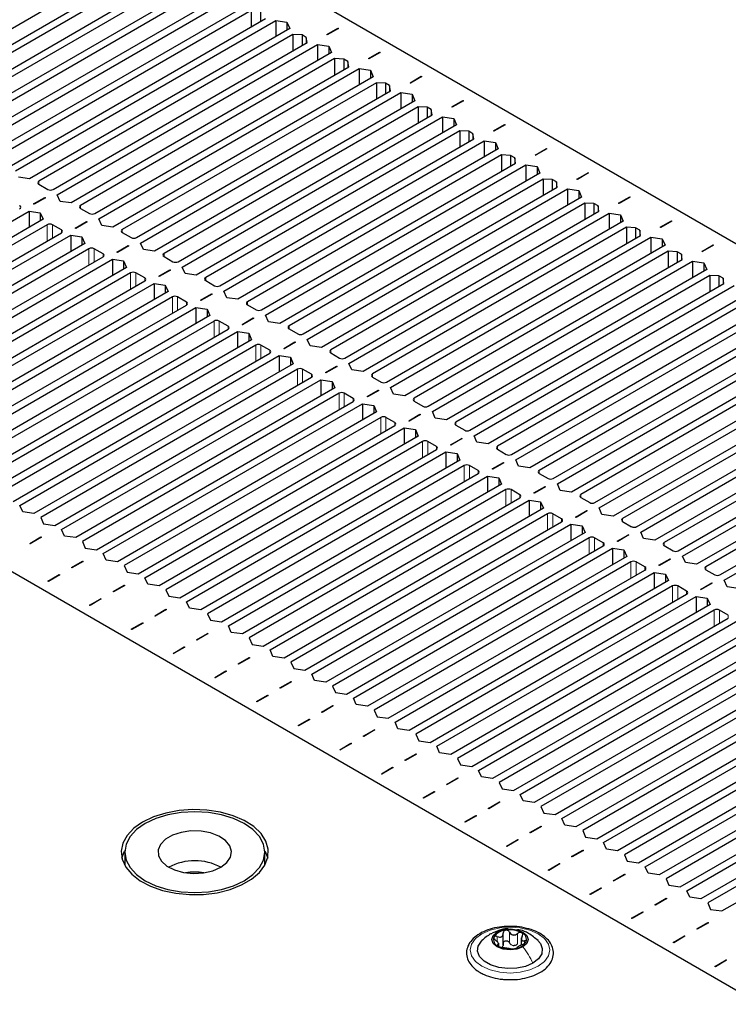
# Paper-space layout 'Blatt2' of a CAD drawing. Header units: millimetres. Extents: x 5 to 418, y 2 to 292.
# Tile 90 of 124: x 146 to 162, y 222 to 244. Entities that reach past the tile are written whole.
import ezdxf

# ---------------------------------------------------------------- set-up
doc = ezdxf.new("R2010")
doc.units = ezdxf.units.MM

psp = doc.layouts.new('Blatt2')

# ---------------------------------------------------------------- linework, layer by layer
at = {"color": 7, "linetype": 'Continuous', "lineweight": 25}
for p, q in [((122.128, 261.628), (171.625, 233.054)), ((163.729, 220.74), (105.746, 254.213)), ((142.704, 241.987), (148.591, 245.385)), ((148.909, 245.201), (143.023, 241.803)), ((148.98, 245.065), (143.235, 241.749)), ((143.553, 241.565), (149.298, 244.882)), ((143.647, 241.443), (149.534, 244.841)), ((149.852, 244.657), (143.965, 241.259)), ((149.923, 244.521), (144.178, 241.204)), ((144.496, 241.021), (150.241, 244.337)), ((144.59, 240.898), (150.477, 244.297)), ((150.795, 244.113), (144.908, 240.715)), ((150.866, 243.977), (145.12, 240.66)), ((150.866, 243.977), (150.866, 243.609)), ((151.072, 243.967), (151.072, 243.728)), ((145.439, 240.476), (151.184, 243.793)), ((145.533, 240.354), (151.42, 243.752)), ((151.42, 243.752), (151.673, 243.715)), ((151.42, 243.752), (151.42, 243.385)), ((151.673, 243.715), (151.738, 243.569)), ((151.673, 243.715), (151.673, 243.531)), ((151.738, 243.569), (145.851, 240.17)), ((151.808, 243.433), (146.063, 240.116)), ((152.015, 243.422), (151.808, 243.433)), ((151.808, 243.433), (151.808, 243.065)), ((152.109, 243.368), (152.015, 243.422)), ((152.015, 243.422), (152.015, 243.184)), ((152.572, 243.431), (152.825, 243.577)), ((152.583, 243.424), (152.572, 243.431)), ((152.837, 243.57), (152.583, 243.424)), ((152.825, 243.577), (152.837, 243.57)), ((152.825, 243.577), (152.825, 243.563)), ((146.381, 239.932), (152.127, 243.249)), ((146.476, 239.81), (152.362, 243.208)), ((152.127, 243.249), (152.109, 243.368)), ((152.109, 243.368), (152.109, 243.239)), ((152.362, 243.208), (152.616, 243.171)), ((152.362, 243.208), (152.362, 242.841)), ((152.616, 243.171), (152.681, 243.024)), ((152.616, 243.171), (152.616, 242.987)), ((152.681, 243.024), (146.794, 239.626)), ((153.514, 242.887), (153.768, 243.033)), ((153.78, 243.026), (153.526, 242.88)), ((153.768, 243.033), (153.78, 243.026)), ((153.768, 243.033), (153.768, 243.019)), ((152.751, 242.888), (147.006, 239.572)), ((152.958, 242.878), (152.751, 242.888)), ((152.751, 242.888), (152.751, 242.521)), ((153.052, 242.824), (152.958, 242.878)), ((152.958, 242.878), (152.958, 242.64)), ((153.069, 242.705), (153.052, 242.824)), ((153.052, 242.824), (153.052, 242.694)), ((153.526, 242.88), (153.514, 242.887)), ((147.324, 239.388), (153.069, 242.705)), ((147.419, 239.265), (153.305, 242.664)), ((153.305, 242.664), (153.559, 242.626)), ((153.305, 242.664), (153.305, 242.296)), ((153.559, 242.626), (153.623, 242.48)), ((153.559, 242.626), (153.559, 242.443)), ((153.623, 242.48), (147.737, 239.082)), ((153.694, 242.344), (147.949, 239.027)), ((153.9, 242.334), (153.694, 242.344)), ((153.694, 242.344), (153.694, 241.977)), ((153.995, 242.279), (153.9, 242.334)), ((153.9, 242.334), (153.9, 242.096)), ((154.457, 242.342), (154.711, 242.489)), ((154.469, 242.335), (154.457, 242.342)), ((154.722, 242.482), (154.469, 242.335)), ((154.711, 242.489), (154.722, 242.482)), ((154.711, 242.489), (154.711, 242.475)), ((148.267, 238.844), (154.012, 242.16)), ((148.361, 238.721), (154.248, 242.119)), ((154.012, 242.16), (153.995, 242.279)), ((153.995, 242.279), (153.995, 242.15)), ((154.248, 242.119), (154.501, 242.082)), ((154.248, 242.119), (154.248, 241.752)), ((154.501, 242.082), (154.566, 241.936)), ((154.501, 242.082), (154.501, 241.898)), ((154.566, 241.936), (148.68, 238.537)), ((155.4, 241.798), (155.653, 241.944)), ((155.665, 241.937), (155.412, 241.791)), ((155.653, 241.944), (155.665, 241.937)), ((155.653, 241.944), (155.653, 241.931)), ((154.637, 241.8), (148.892, 238.483)), ((149.21, 238.299), (154.955, 241.616)), ((154.843, 241.789), (154.637, 241.8)), ((154.637, 241.8), (154.637, 241.432)), ((154.937, 241.735), (154.843, 241.789)), ((154.843, 241.789), (154.843, 241.551)), ((154.955, 241.616), (154.937, 241.735)), ((154.937, 241.735), (154.937, 241.606)), ((155.412, 241.791), (155.4, 241.798)), ((149.304, 238.177), (155.191, 241.575)), ((155.509, 241.392), (149.622, 237.993)), ((155.191, 241.575), (155.444, 241.538)), ((155.191, 241.575), (155.191, 241.208)), ((155.444, 241.538), (155.509, 241.392)), ((155.444, 241.538), (155.444, 241.354)), ((156.343, 241.254), (156.596, 241.4)), ((156.608, 241.393), (156.355, 241.247)), ((156.596, 241.4), (156.608, 241.393)), ((156.596, 241.4), (156.596, 241.386)), ((155.58, 241.255), (149.834, 237.939)), ((155.786, 241.245), (155.58, 241.255)), ((155.58, 241.255), (155.58, 240.888)), ((155.88, 241.191), (155.786, 241.245)), ((155.786, 241.245), (155.786, 241.007)), ((155.898, 241.072), (155.88, 241.191)), ((155.88, 241.191), (155.88, 241.062)), ((156.355, 241.247), (156.343, 241.254)), ((150.153, 237.755), (155.898, 241.072)), ((150.247, 237.633), (156.134, 241.031)), ((156.134, 241.031), (156.387, 240.994)), ((156.134, 241.031), (156.134, 240.664)), ((156.387, 240.994), (156.452, 240.847)), ((156.387, 240.994), (156.387, 240.81)), ((156.452, 240.847), (150.565, 237.449)), ((157.286, 240.709), (157.539, 240.856)), ((157.551, 240.849), (157.297, 240.703)), ((157.539, 240.856), (157.551, 240.849)), ((157.539, 240.856), (157.539, 240.842)), ((156.523, 240.711), (150.777, 237.395)), ((151.095, 237.211), (156.841, 240.527)), ((156.729, 240.701), (156.523, 240.711)), ((156.523, 240.711), (156.523, 240.344)), ((156.823, 240.647), (156.729, 240.701)), ((156.729, 240.701), (156.729, 240.463)), ((156.841, 240.527), (156.823, 240.647)), ((156.823, 240.647), (156.823, 240.517)), ((157.297, 240.703), (157.286, 240.709)), ((151.19, 237.088), (157.076, 240.487)), ((157.395, 240.303), (151.508, 236.905)), ((157.076, 240.487), (157.33, 240.449)), ((157.076, 240.487), (157.076, 240.119)), ((157.33, 240.449), (157.395, 240.303)), ((157.33, 240.449), (157.33, 240.266)), ((158.228, 240.165), (158.482, 240.311)), ((158.494, 240.305), (158.24, 240.158)), ((158.482, 240.311), (158.494, 240.305)), ((158.482, 240.311), (158.482, 240.298)), ((145.851, 240.17), (145.598, 240.208)), ((157.465, 240.167), (151.72, 236.85)), ((157.672, 240.157), (157.465, 240.167)), ((157.465, 240.167), (157.465, 239.8)), ((157.766, 240.102), (157.672, 240.157)), ((157.672, 240.157), (157.672, 239.919)), ((157.784, 239.983), (157.766, 240.102)), ((157.766, 240.102), (157.766, 239.973)), ((158.24, 240.158), (158.228, 240.165)), ((146.063, 240.048), (146.264, 239.932)), ((152.038, 236.667), (157.784, 239.983)), ((152.133, 236.544), (158.019, 239.942)), ((158.019, 239.942), (158.273, 239.905)), ((158.019, 239.942), (158.019, 239.575)), ((158.273, 239.905), (158.337, 239.759)), ((158.273, 239.905), (158.273, 239.721)), ((145.942, 239.604), (146.196, 239.75)), ((146.208, 239.743), (145.954, 239.597)), ((146.196, 239.75), (146.208, 239.743)), ((146.196, 239.75), (146.196, 239.737)), ((146.541, 239.663), (146.476, 239.81)), ((146.794, 239.626), (146.541, 239.663)), ((158.337, 239.759), (152.451, 236.36)), ((158.408, 239.623), (152.663, 236.306)), ((158.614, 239.612), (158.408, 239.623)), ((158.408, 239.623), (158.408, 239.255)), ((158.709, 239.558), (158.614, 239.612)), ((158.614, 239.612), (158.614, 239.374)), ((159.171, 239.621), (159.425, 239.767)), ((159.183, 239.614), (159.171, 239.621)), ((159.436, 239.76), (159.183, 239.614)), ((159.425, 239.767), (159.436, 239.76)), ((159.425, 239.767), (159.425, 239.754)), ((139.976, 236.058), (145.839, 239.442)), ((145.839, 239.442), (146.093, 239.405)), ((145.839, 239.442), (145.839, 239.075)), ((145.954, 239.597), (145.942, 239.604)), ((146.093, 239.405), (146.158, 239.259)), ((146.093, 239.405), (146.093, 239.221)), ((147.006, 239.504), (147.206, 239.388)), ((152.981, 236.122), (158.726, 239.439)), ((153.075, 236), (158.962, 239.398)), ((158.726, 239.439), (158.709, 239.558)), ((158.709, 239.558), (158.709, 239.429)), ((158.962, 239.398), (159.215, 239.361)), ((158.962, 239.398), (158.962, 239.031)), ((146.158, 239.259), (140.294, 235.874)), ((146.885, 239.06), (147.139, 239.206)), ((147.15, 239.199), (146.897, 239.053)), ((147.139, 239.206), (147.15, 239.199)), ((147.139, 239.206), (147.139, 239.192)), ((147.483, 239.119), (147.419, 239.265)), ((159.28, 239.214), (153.394, 235.816)), ((159.215, 239.361), (159.28, 239.214)), ((159.215, 239.361), (159.215, 239.177)), ((160.114, 239.077), (160.367, 239.223)), ((160.379, 239.216), (160.126, 239.07)), ((160.367, 239.223), (160.379, 239.216)), ((160.367, 239.223), (160.367, 239.209)), ((146.252, 239.136), (140.448, 235.785)), ((140.766, 235.602), (146.57, 238.952)), ((146.57, 239.021), (146.37, 239.136)), ((146.897, 239.053), (146.885, 239.06)), ((147.737, 239.082), (147.483, 239.119)), ((147.949, 238.959), (148.149, 238.844)), ((159.351, 239.078), (153.606, 235.762)), ((159.557, 239.068), (159.351, 239.078)), ((159.351, 239.078), (159.351, 238.711)), ((159.651, 239.014), (159.557, 239.068)), ((159.557, 239.068), (159.557, 238.83)), ((159.669, 238.895), (159.651, 239.014)), ((159.651, 239.014), (159.651, 238.884)), ((160.126, 239.07), (160.114, 239.077)), ((140.919, 235.513), (146.782, 238.898)), ((146.782, 238.898), (147.035, 238.861)), ((146.782, 238.898), (146.782, 238.531)), ((147.035, 238.861), (147.1, 238.714)), ((147.035, 238.861), (147.035, 238.677)), ((148.426, 238.575), (148.361, 238.721)), ((153.924, 235.578), (159.669, 238.895)), ((154.018, 235.456), (159.905, 238.854)), ((159.905, 238.854), (160.158, 238.816)), ((159.905, 238.854), (159.905, 238.486)), ((160.158, 238.816), (160.223, 238.67)), ((160.158, 238.816), (160.158, 238.633)), ((147.1, 238.714), (141.237, 235.33)), ((147.195, 238.592), (141.39, 235.241)), ((147.513, 238.476), (147.312, 238.592)), ((147.828, 238.515), (148.081, 238.662)), ((147.84, 238.509), (147.828, 238.515)), ((148.093, 238.655), (147.84, 238.509)), ((148.081, 238.662), (148.093, 238.655)), ((148.081, 238.662), (148.081, 238.648)), ((148.68, 238.537), (148.426, 238.575)), ((160.223, 238.67), (154.336, 235.272)), ((160.294, 238.534), (154.549, 235.217)), ((160.5, 238.524), (160.294, 238.534)), ((160.294, 238.534), (160.294, 238.167)), ((160.594, 238.469), (160.5, 238.524)), ((160.5, 238.524), (160.5, 238.286)), ((161.057, 238.532), (161.31, 238.679)), ((161.069, 238.526), (161.057, 238.532)), ((161.322, 238.672), (161.069, 238.526)), ((161.31, 238.679), (161.322, 238.672)), ((161.31, 238.679), (161.31, 238.665)), ((141.709, 235.058), (147.513, 238.408)), ((141.862, 234.969), (147.725, 238.354)), ((147.725, 238.354), (147.978, 238.316)), ((147.725, 238.354), (147.725, 237.986)), ((147.978, 238.316), (148.043, 238.17)), ((147.978, 238.316), (147.978, 238.133)), ((148.892, 238.415), (149.092, 238.299)), ((154.867, 235.034), (160.612, 238.35)), ((154.961, 234.911), (160.848, 238.31)), ((160.612, 238.35), (160.594, 238.469)), ((160.594, 238.469), (160.594, 238.34)), ((160.848, 238.31), (161.101, 238.272)), ((160.848, 238.31), (160.848, 237.942)), ((148.043, 238.17), (142.18, 234.785)), ((148.771, 237.971), (149.024, 238.117)), ((149.036, 238.111), (148.783, 237.964)), ((149.024, 238.117), (149.036, 238.111)), ((149.024, 238.117), (149.024, 238.104)), ((149.369, 238.031), (149.304, 238.177)), ((161.166, 238.126), (155.279, 234.728)), ((161.101, 238.272), (161.166, 238.126)), ((161.101, 238.272), (161.101, 238.088)), ((148.137, 238.048), (142.333, 234.697)), ((142.651, 234.513), (148.456, 237.864)), ((148.456, 237.932), (148.255, 238.048)), ((148.783, 237.964), (148.771, 237.971)), ((149.622, 237.993), (149.369, 238.031)), ((149.834, 237.871), (150.035, 237.755)), ((161.237, 237.99), (155.491, 234.673)), ((161.443, 237.98), (161.237, 237.99)), ((161.237, 237.99), (161.237, 237.622)), ((161.537, 237.925), (161.443, 237.98)), ((161.443, 237.98), (161.443, 237.741)), ((161.555, 237.806), (161.537, 237.925)), ((161.537, 237.925), (161.537, 237.796)), ((142.805, 234.425), (148.668, 237.81)), ((148.986, 237.626), (143.123, 234.241)), ((148.668, 237.81), (148.921, 237.772)), ((148.668, 237.81), (148.668, 237.442)), ((148.921, 237.772), (148.986, 237.626)), ((148.921, 237.772), (148.921, 237.588)), ((150.312, 237.486), (150.247, 237.633)), ((155.81, 234.489), (161.555, 237.806)), ((155.904, 234.367), (161.79, 237.765)), ((149.08, 237.503), (143.276, 234.153)), ((149.398, 237.388), (149.198, 237.503)), ((149.714, 237.427), (149.967, 237.573)), ((149.725, 237.42), (149.714, 237.427)), ((149.979, 237.566), (149.725, 237.42)), ((149.967, 237.573), (149.979, 237.566)), ((149.967, 237.573), (149.967, 237.559)), ((150.565, 237.449), (150.312, 237.486)), ((162.109, 237.582), (156.222, 234.183)), ((162.179, 237.446), (156.434, 234.129)), ((143.594, 233.969), (149.398, 237.32)), ((143.747, 233.881), (149.611, 237.265)), ((149.611, 237.265), (149.864, 237.228)), ((149.611, 237.265), (149.611, 236.898)), ((149.864, 237.228), (149.929, 237.082)), ((149.864, 237.228), (149.864, 237.044)), ((150.777, 237.326), (150.978, 237.211)), ((156.752, 233.945), (162.498, 237.262)), ((156.847, 233.823), (162.733, 237.221)), ((149.929, 237.082), (144.066, 233.697)), ((150.023, 236.959), (144.219, 233.608)), ((150.341, 236.843), (150.141, 236.959)), ((150.656, 236.883), (150.91, 237.029)), ((150.922, 237.022), (150.668, 236.876)), ((150.91, 237.029), (150.922, 237.022)), ((150.91, 237.029), (150.91, 237.015)), ((151.255, 236.942), (151.19, 237.088)), ((151.508, 236.905), (151.255, 236.942)), ((163.051, 237.037), (157.165, 233.639)), ((144.537, 233.425), (150.341, 236.775)), ((144.69, 233.336), (150.553, 236.721)), ((150.553, 236.721), (150.807, 236.684)), ((150.553, 236.721), (150.553, 236.354)), ((150.668, 236.876), (150.656, 236.883)), ((151.72, 236.782), (151.92, 236.667)), ((163.122, 236.901), (157.377, 233.585)), ((150.872, 236.537), (145.008, 233.153)), ((150.807, 236.684), (150.872, 236.537)), ((150.807, 236.684), (150.807, 236.5)), ((152.197, 236.398), (152.133, 236.544)), ((157.695, 233.401), (163.44, 236.718)), ((157.789, 233.278), (163.676, 236.677)), ((150.966, 236.415), (145.162, 233.064)), ((151.284, 236.299), (151.084, 236.415)), ((151.599, 236.338), (151.853, 236.485)), ((151.611, 236.331), (151.599, 236.338)), ((151.864, 236.478), (151.611, 236.331)), ((151.853, 236.485), (151.864, 236.478)), ((151.853, 236.485), (151.853, 236.471)), ((152.451, 236.36), (152.197, 236.398)), ((163.994, 236.493), (158.108, 233.095)), ((164.065, 236.357), (158.32, 233.04)), ((145.48, 232.88), (151.284, 236.231)), ((145.633, 232.792), (151.496, 236.177)), ((151.496, 236.177), (151.75, 236.139)), ((151.496, 236.177), (151.496, 235.809)), ((151.75, 236.139), (151.814, 235.993)), ((151.75, 236.139), (151.75, 235.956)), ((152.663, 236.238), (152.863, 236.122)), ((158.638, 232.857), (164.383, 236.173)), ((158.732, 232.734), (164.619, 236.132)), ((151.814, 235.993), (145.951, 232.608)), ((151.909, 235.871), (146.104, 232.52)), ((152.227, 235.755), (152.026, 235.871)), ((152.542, 235.794), (152.795, 235.94)), ((152.807, 235.933), (152.554, 235.787)), ((152.795, 235.94), (152.807, 235.933)), ((152.795, 235.94), (152.795, 235.927)), ((153.14, 235.854), (153.075, 236)), ((153.394, 235.816), (153.14, 235.854)), ((164.937, 235.949), (159.05, 232.55)), ((146.423, 232.336), (152.227, 235.687)), ((146.576, 232.248), (152.439, 235.632)), ((152.439, 235.632), (152.692, 235.595)), ((152.439, 235.632), (152.439, 235.265)), ((152.554, 235.787), (152.542, 235.794)), ((153.606, 235.694), (153.806, 235.578)), ((165.008, 235.813), (159.263, 232.496)), ((159.581, 232.312), (165.326, 235.629)), ((152.757, 235.449), (146.894, 232.064)), ((152.692, 235.595), (152.757, 235.449)), ((152.692, 235.595), (152.692, 235.411)), ((153.485, 235.25), (153.738, 235.396)), ((153.75, 235.389), (153.497, 235.243)), ((153.738, 235.396), (153.75, 235.389)), ((153.738, 235.396), (153.738, 235.382)), ((154.083, 235.309), (154.018, 235.456)), ((159.675, 232.19), (165.562, 235.588)), ((165.88, 235.405), (159.993, 232.006)), ((152.851, 235.326), (147.047, 231.976)), ((153.17, 235.211), (152.969, 235.326)), ((153.497, 235.243), (153.485, 235.25)), ((154.336, 235.272), (154.083, 235.309)), ((165.951, 235.268), (160.205, 231.952)), ((147.365, 231.792), (153.17, 235.143)), ((147.519, 231.703), (153.382, 235.088)), ((153.382, 235.088), (153.635, 235.051)), ((153.382, 235.088), (153.382, 234.721)), ((153.635, 235.051), (153.7, 234.904)), ((153.635, 235.051), (153.635, 234.867)), ((154.549, 235.149), (154.749, 235.034)), ((160.524, 231.768), (166.269, 235.085)), ((160.618, 231.646), (166.504, 235.044)), ((153.7, 234.904), (147.837, 231.52)), ((153.794, 234.782), (147.99, 231.431)), ((154.112, 234.666), (153.912, 234.782)), ((154.428, 234.705), (154.681, 234.852)), ((154.693, 234.845), (154.439, 234.699)), ((154.681, 234.852), (154.693, 234.845)), ((154.681, 234.852), (154.681, 234.838)), ((155.026, 234.765), (154.961, 234.911)), ((155.279, 234.728), (155.026, 234.765)), ((166.823, 234.86), (160.936, 231.462)), ((166.893, 234.724), (161.148, 231.408)), ((148.308, 231.248), (154.112, 234.598)), ((148.461, 231.159), (154.325, 234.544)), ((154.325, 234.544), (154.578, 234.506)), ((154.325, 234.544), (154.325, 234.176)), ((154.439, 234.699), (154.428, 234.705)), ((154.578, 234.506), (154.643, 234.36)), ((154.578, 234.506), (154.578, 234.323)), ((155.491, 234.605), (155.692, 234.489)), ((161.466, 231.224), (167.212, 234.54)), ((161.561, 231.101), (167.447, 234.5)), ((154.643, 234.36), (148.78, 230.975)), ((155.371, 234.161), (155.624, 234.307)), ((155.636, 234.301), (155.382, 234.154)), ((155.624, 234.307), (155.636, 234.301)), ((155.624, 234.307), (155.624, 234.294)), ((155.969, 234.221), (155.904, 234.367)), ((154.737, 234.238), (148.933, 230.887)), ((149.251, 230.703), (155.055, 234.054)), ((155.055, 234.122), (154.855, 234.238)), ((155.382, 234.154), (155.371, 234.161)), ((156.222, 234.183), (155.969, 234.221)), ((156.434, 234.061), (156.634, 233.945)), ((149.404, 230.615), (155.267, 234)), ((155.267, 234), (155.521, 233.962)), ((155.267, 234), (155.267, 233.632)), ((155.521, 233.962), (155.586, 233.816)), ((155.521, 233.962), (155.521, 233.778)), ((155.586, 233.816), (149.722, 230.431)), ((155.68, 233.693), (149.876, 230.343)), ((155.998, 233.578), (155.798, 233.693)), ((156.313, 233.617), (156.567, 233.763)), ((156.325, 233.61), (156.313, 233.617)), ((156.578, 233.756), (156.325, 233.61)), ((156.567, 233.763), (156.578, 233.756)), ((156.567, 233.763), (156.567, 233.75)), ((156.911, 233.676), (156.847, 233.823)), ((157.165, 233.639), (156.911, 233.676)), ((150.194, 230.159), (155.998, 233.51)), ((150.347, 230.071), (156.21, 233.455)), ((156.21, 233.455), (156.464, 233.418)), ((156.21, 233.455), (156.21, 233.088)), ((156.464, 233.418), (156.528, 233.272)), ((156.464, 233.418), (156.464, 233.234)), ((157.377, 233.517), (157.577, 233.401)), ((156.528, 233.272), (150.665, 229.887)), ((157.256, 233.073), (157.51, 233.219)), ((157.521, 233.212), (157.268, 233.066)), ((157.51, 233.219), (157.521, 233.212)), ((157.51, 233.219), (157.51, 233.205)), ((157.854, 233.132), (157.789, 233.278)), ((156.623, 233.149), (150.819, 229.799)), ((151.137, 229.615), (156.941, 232.965)), ((156.941, 233.034), (156.741, 233.149)), ((157.268, 233.066), (157.256, 233.073)), ((158.108, 233.095), (157.854, 233.132)), ((158.32, 232.972), (158.52, 232.857)), ((145.698, 232.646), (145.633, 232.792)), ((151.29, 229.526), (157.153, 232.911)), ((157.471, 232.727), (151.608, 229.343)), ((157.153, 232.911), (157.406, 232.874)), ((157.153, 232.911), (157.153, 232.544)), ((157.406, 232.874), (157.471, 232.727)), ((157.406, 232.874), (157.406, 232.69)), ((158.797, 232.588), (158.732, 232.734)), ((145.951, 232.608), (145.698, 232.646)), ((146.104, 232.52), (146.169, 232.374)), ((157.565, 232.605), (151.761, 229.254)), ((157.884, 232.489), (157.683, 232.605)), ((158.199, 232.528), (158.452, 232.675)), ((158.211, 232.522), (158.199, 232.528)), ((158.464, 232.668), (158.211, 232.522)), ((158.452, 232.675), (158.464, 232.668)), ((158.452, 232.675), (158.452, 232.661)), ((159.05, 232.55), (158.797, 232.588)), ((146.169, 232.374), (146.423, 232.336)), ((152.08, 229.071), (157.884, 232.421)), ((152.233, 228.982), (158.096, 232.367)), ((158.096, 232.367), (158.349, 232.329)), ((158.096, 232.367), (158.096, 231.999)), ((158.349, 232.329), (158.414, 232.183)), ((158.349, 232.329), (158.349, 232.146)), ((159.263, 232.428), (159.463, 232.312)), ((145.854, 231.933), (146.107, 232.079)), ((146.119, 232.073), (145.866, 231.926)), ((146.107, 232.079), (146.119, 232.073)), ((146.107, 232.079), (146.107, 232.066)), ((146.641, 232.101), (146.576, 232.248)), ((146.894, 232.064), (146.641, 232.101)), ((158.414, 232.183), (152.551, 228.798)), ((158.508, 232.061), (152.704, 228.71)), ((158.826, 231.945), (158.626, 232.061)), ((159.142, 231.984), (159.395, 232.13)), ((159.407, 232.124), (159.154, 231.977)), ((159.395, 232.13), (159.407, 232.124)), ((159.395, 232.13), (159.395, 232.117)), ((159.74, 232.044), (159.675, 232.19)), ((145.866, 231.926), (145.854, 231.933)), ((147.047, 231.976), (147.112, 231.829)), ((147.112, 231.829), (147.365, 231.792)), ((153.022, 228.526), (158.826, 231.877)), ((159.154, 231.977), (159.142, 231.984)), ((159.993, 232.006), (159.74, 232.044)), ((160.205, 231.884), (160.406, 231.768)), ((147.583, 231.557), (147.519, 231.703)), ((153.176, 228.438), (159.039, 231.823)), ((159.357, 231.639), (153.494, 228.254)), ((159.039, 231.823), (159.292, 231.785)), ((159.039, 231.823), (159.039, 231.455)), ((159.292, 231.785), (159.357, 231.639)), ((159.292, 231.785), (159.292, 231.601)), ((160.683, 231.499), (160.618, 231.646)), ((146.797, 231.389), (147.05, 231.535)), ((146.809, 231.382), (146.797, 231.389)), ((147.062, 231.528), (146.809, 231.382)), ((147.05, 231.535), (147.062, 231.528)), ((147.05, 231.535), (147.05, 231.521)), ((147.837, 231.52), (147.583, 231.557)), ((147.99, 231.431), (148.055, 231.285)), ((159.451, 231.516), (153.647, 228.166)), ((159.769, 231.401), (159.569, 231.516)), ((160.085, 231.44), (160.338, 231.586)), ((160.096, 231.433), (160.085, 231.44)), ((160.35, 231.579), (160.096, 231.433)), ((160.338, 231.586), (160.35, 231.579)), ((160.338, 231.586), (160.338, 231.572)), ((160.936, 231.462), (160.683, 231.499)), ((146.267, 231.083), (146.52, 231.229)), ((146.532, 231.222), (146.278, 231.076)), ((146.52, 231.229), (146.532, 231.222)), ((146.52, 231.229), (146.52, 231.215)), ((148.055, 231.285), (148.308, 231.248)), ((148.526, 231.013), (148.461, 231.159)), ((153.965, 227.982), (159.769, 231.333)), ((154.118, 227.894), (159.981, 231.278)), ((159.981, 231.278), (160.235, 231.241)), ((159.981, 231.278), (159.981, 230.911)), ((160.235, 231.241), (160.3, 231.095)), ((160.235, 231.241), (160.235, 231.057)), ((161.148, 231.339), (161.349, 231.224)), ((146.278, 231.076), (146.267, 231.083)), ((147.74, 230.845), (147.993, 230.991)), ((148.005, 230.984), (147.751, 230.838)), ((147.993, 230.991), (148.005, 230.984)), ((147.993, 230.991), (147.993, 230.977)), ((148.78, 230.975), (148.526, 231.013)), ((160.3, 231.095), (154.437, 227.71)), ((160.394, 230.972), (154.59, 227.621)), ((160.712, 230.856), (160.512, 230.972)), ((161.027, 230.896), (161.281, 231.042)), ((161.293, 231.035), (161.039, 230.889)), ((161.281, 231.042), (161.293, 231.035)), ((161.281, 231.042), (161.281, 231.028)), ((161.625, 230.955), (161.561, 231.101)), ((161.879, 230.918), (161.625, 230.955)), ((147.751, 230.838), (147.74, 230.845)), ((148.933, 230.887), (148.998, 230.741)), ((148.998, 230.741), (149.251, 230.703)), ((154.908, 227.438), (160.712, 230.788)), ((155.061, 227.349), (160.924, 230.734)), ((160.924, 230.734), (161.178, 230.697)), ((160.924, 230.734), (160.924, 230.367)), ((161.039, 230.889), (161.027, 230.896)), ((147.209, 230.538), (147.463, 230.685)), ((147.221, 230.532), (147.209, 230.538)), ((147.474, 230.678), (147.221, 230.532)), ((147.463, 230.685), (147.474, 230.678)), ((147.463, 230.685), (147.463, 230.671)), ((149.469, 230.469), (149.404, 230.615)), ((161.242, 230.55), (155.379, 227.166)), ((161.178, 230.697), (161.242, 230.55)), ((161.178, 230.697), (161.178, 230.513)), ((148.682, 230.3), (148.936, 230.447)), ((148.694, 230.293), (148.682, 230.3)), ((148.948, 230.44), (148.694, 230.293)), ((148.936, 230.447), (148.948, 230.44)), ((148.936, 230.447), (148.936, 230.433)), ((149.722, 230.431), (149.469, 230.469)), ((149.876, 230.343), (149.941, 230.197)), ((161.337, 230.428), (155.533, 227.077)), ((161.655, 230.312), (161.455, 230.428)), ((148.152, 229.994), (148.406, 230.14)), ((148.417, 230.134), (148.164, 229.987)), ((148.406, 230.14), (148.417, 230.134)), ((148.406, 230.14), (148.406, 230.127)), ((149.941, 230.197), (150.194, 230.159)), ((150.412, 229.924), (150.347, 230.071)), ((155.851, 226.893), (161.655, 230.244)), ((156.004, 226.805), (161.867, 230.19)), ((148.164, 229.987), (148.152, 229.994)), ((149.625, 229.756), (149.879, 229.902)), ((149.89, 229.895), (149.637, 229.749)), ((149.879, 229.902), (149.89, 229.895)), ((149.879, 229.902), (149.879, 229.889)), ((150.665, 229.887), (150.412, 229.924)), ((162.185, 230.006), (156.322, 226.621)), ((162.28, 229.884), (156.475, 226.533)), ((149.637, 229.749), (149.625, 229.756)), ((150.819, 229.799), (150.883, 229.652)), ((150.883, 229.652), (151.137, 229.615)), ((156.794, 226.349), (162.598, 229.7)), ((156.947, 226.261), (162.81, 229.645)), ((149.095, 229.45), (149.348, 229.596)), ((149.107, 229.443), (149.095, 229.45)), ((149.36, 229.589), (149.107, 229.443)), ((149.348, 229.596), (149.36, 229.589)), ((149.348, 229.596), (149.348, 229.582)), ((151.355, 229.38), (151.29, 229.526)), ((151.608, 229.343), (151.355, 229.38)), ((163.128, 229.462), (157.265, 226.077)), ((150.568, 229.212), (150.821, 229.358)), ((150.58, 229.205), (150.568, 229.212)), ((150.833, 229.351), (150.58, 229.205)), ((150.821, 229.358), (150.833, 229.351)), ((150.821, 229.358), (150.821, 229.344)), ((151.761, 229.254), (151.826, 229.108)), ((163.222, 229.339), (157.418, 225.989)), ((157.736, 225.805), (163.541, 229.156)), ((150.038, 228.906), (150.291, 229.052)), ((150.303, 229.045), (150.05, 228.899)), ((150.291, 229.052), (150.303, 229.045)), ((150.291, 229.052), (150.291, 229.038)), ((151.826, 229.108), (152.08, 229.071)), ((152.298, 228.836), (152.233, 228.982)), ((157.89, 225.716), (163.753, 229.101)), ((150.05, 228.899), (150.038, 228.906)), ((151.511, 228.667), (151.764, 228.814)), ((151.776, 228.807), (151.523, 228.661)), ((151.764, 228.814), (151.776, 228.807)), ((151.764, 228.814), (151.764, 228.8)), ((152.551, 228.798), (152.298, 228.836)), ((152.704, 228.71), (152.769, 228.564)), ((164.071, 228.917), (158.208, 225.533)), ((164.165, 228.795), (158.361, 225.444)), ((150.981, 228.361), (151.234, 228.508)), ((151.246, 228.501), (150.992, 228.354)), ((151.234, 228.508), (151.246, 228.501)), ((151.234, 228.508), (151.234, 228.494)), ((151.523, 228.661), (151.511, 228.667)), ((152.769, 228.564), (153.022, 228.526)), ((158.679, 225.261), (164.483, 228.611)), ((158.832, 225.172), (164.695, 228.557)), ((150.992, 228.354), (150.981, 228.361)), ((152.454, 228.123), (152.707, 228.269)), ((152.707, 228.269), (152.719, 228.263)), ((152.707, 228.269), (152.707, 228.256)), ((153.24, 228.292), (153.176, 228.438)), ((153.494, 228.254), (153.24, 228.292)), ((165.014, 228.373), (159.151, 224.989)), ((152.465, 228.116), (152.454, 228.123)), ((152.719, 228.263), (152.465, 228.116)), ((153.647, 228.166), (153.712, 228.019)), ((165.108, 228.251), (159.304, 224.9)), ((159.622, 224.716), (165.426, 228.067)), ((151.923, 227.817), (152.177, 227.963)), ((152.189, 227.956), (151.935, 227.81)), ((152.177, 227.963), (152.189, 227.956)), ((152.177, 227.963), (152.177, 227.95)), ((153.712, 228.019), (153.965, 227.982)), ((154.183, 227.747), (154.118, 227.894)), ((159.775, 224.628), (165.638, 228.013)), ((165.956, 227.829), (160.093, 224.444)), ((151.935, 227.81), (151.923, 227.817)), ((153.397, 227.579), (153.65, 227.725)), ((153.662, 227.718), (153.408, 227.572)), ((153.65, 227.725), (153.662, 227.718)), ((153.65, 227.725), (153.65, 227.712)), ((154.437, 227.71), (154.183, 227.747)), ((154.59, 227.621), (154.655, 227.475)), ((166.051, 227.706), (160.247, 224.356)), ((152.866, 227.273), (153.12, 227.419)), ((153.131, 227.412), (152.878, 227.266)), ((153.12, 227.419), (153.131, 227.412)), ((153.12, 227.419), (153.12, 227.405)), ((153.408, 227.572), (153.397, 227.579)), ((154.655, 227.475), (154.908, 227.438)), ((160.565, 224.172), (166.369, 227.523)), ((160.718, 224.084), (166.581, 227.468)), ((152.878, 227.266), (152.866, 227.273)), ((154.339, 227.035), (154.593, 227.181)), ((154.604, 227.174), (154.351, 227.028)), ((154.593, 227.181), (154.604, 227.174)), ((154.593, 227.181), (154.593, 227.167)), ((155.126, 227.203), (155.061, 227.349)), ((155.379, 227.166), (155.126, 227.203)), ((166.899, 227.285), (161.036, 223.9)), ((166.994, 227.162), (161.189, 223.812)), ((154.351, 227.028), (154.339, 227.035)), ((155.533, 227.077), (155.597, 226.931)), ((155.597, 226.931), (155.851, 226.893)), ((161.508, 223.628), (167.312, 226.978)), ((153.809, 226.728), (154.062, 226.875)), ((153.821, 226.722), (153.809, 226.728)), ((154.074, 226.868), (153.821, 226.722)), ((154.062, 226.875), (154.074, 226.868)), ((154.062, 226.875), (154.062, 226.861)), ((156.069, 226.659), (156.004, 226.805)), ((155.282, 226.49), (155.536, 226.637)), ((155.294, 226.484), (155.282, 226.49)), ((155.547, 226.63), (155.294, 226.484)), ((155.536, 226.637), (155.547, 226.63)), ((155.536, 226.637), (155.536, 226.623)), ((156.322, 226.621), (156.069, 226.659)), ((156.475, 226.533), (156.54, 226.387)), ((154.752, 226.184), (155.005, 226.33)), ((155.017, 226.324), (154.764, 226.177)), ((155.005, 226.33), (155.017, 226.324)), ((155.005, 226.33), (155.005, 226.317)), ((156.54, 226.387), (156.794, 226.349)), ((154.764, 226.177), (154.752, 226.184)), ((156.225, 225.946), (156.478, 226.092)), ((156.49, 226.086), (156.237, 225.939)), ((156.478, 226.092), (156.49, 226.086)), ((156.478, 226.092), (156.478, 226.079)), ((157.012, 226.114), (156.947, 226.261)), ((157.265, 226.077), (157.012, 226.114)), ((156.237, 225.939), (156.225, 225.946)), ((157.418, 225.989), (157.483, 225.842)), ((157.483, 225.842), (157.736, 225.805)), ((155.695, 225.64), (155.948, 225.786)), ((155.706, 225.633), (155.695, 225.64)), ((155.96, 225.779), (155.706, 225.633)), ((155.948, 225.786), (155.96, 225.779)), ((155.948, 225.786), (155.948, 225.773)), ((157.954, 225.57), (157.89, 225.716)), ((157.168, 225.402), (157.421, 225.548)), ((157.18, 225.395), (157.168, 225.402)), ((157.433, 225.541), (157.18, 225.395)), ((157.421, 225.548), (157.433, 225.541)), ((157.421, 225.548), (157.421, 225.534)), ((158.208, 225.533), (157.954, 225.57)), ((158.361, 225.444), (158.426, 225.298)), ((156.637, 225.096), (156.891, 225.242)), ((156.903, 225.235), (156.649, 225.089)), ((156.891, 225.242), (156.903, 225.235)), ((156.891, 225.242), (156.891, 225.228)), ((158.426, 225.298), (158.679, 225.261)), ((158.897, 225.026), (158.832, 225.172)), ((148.004, 224.958), (148.004, 224.686)), ((151.17, 224.686), (151.17, 224.958)), ((156.649, 225.089), (156.637, 225.096)), ((158.111, 224.858), (158.364, 225.004)), ((158.376, 224.997), (158.122, 224.851)), ((158.364, 225.004), (158.376, 224.997)), ((158.364, 225.004), (158.364, 224.99)), ((159.151, 224.989), (158.897, 225.026)), ((158.122, 224.851), (158.111, 224.858)), ((159.304, 224.9), (159.369, 224.754)), ((159.369, 224.754), (159.622, 224.716)), ((148.004, 224.686), (148.004, 224.656)), ((151.169, 224.656), (151.17, 224.686)), ((157.58, 224.551), (157.834, 224.698)), ((157.592, 224.545), (157.58, 224.551)), ((157.845, 224.691), (157.592, 224.545)), ((157.834, 224.698), (157.845, 224.691)), ((157.834, 224.698), (157.834, 224.684)), ((159.84, 224.482), (159.775, 224.628)), ((159.053, 224.313), (159.307, 224.46)), ((159.065, 224.306), (159.053, 224.313)), ((159.319, 224.453), (159.065, 224.306)), ((159.307, 224.46), (159.319, 224.453)), ((159.307, 224.46), (159.307, 224.446)), ((160.093, 224.444), (159.84, 224.482)), ((160.247, 224.356), (160.311, 224.21)), ((158.523, 224.007), (158.776, 224.153)), ((158.788, 224.147), (158.535, 224)), ((158.776, 224.153), (158.788, 224.147)), ((158.776, 224.153), (158.776, 224.14)), ((160.311, 224.21), (160.565, 224.172)), ((160.783, 223.937), (160.718, 224.084)), ((158.535, 224), (158.523, 224.007)), ((159.996, 223.769), (160.25, 223.915)), ((160.261, 223.908), (160.008, 223.762)), ((160.25, 223.915), (160.261, 223.908)), ((160.25, 223.915), (160.25, 223.902)), ((161.036, 223.9), (160.783, 223.937)), ((159.466, 223.463), (159.719, 223.609)), ((159.731, 223.602), (159.478, 223.456)), ((159.719, 223.609), (159.731, 223.602)), ((159.719, 223.609), (159.719, 223.596)), ((160.008, 223.762), (159.996, 223.769)), ((161.189, 223.812), (161.254, 223.665)), ((161.254, 223.665), (161.508, 223.628)), ((159.478, 223.456), (159.466, 223.463)), ((160.939, 223.225), (161.192, 223.371)), ((161.192, 223.371), (161.204, 223.364)), ((161.192, 223.371), (161.192, 223.357)), ((160.951, 223.218), (160.939, 223.225)), ((161.204, 223.364), (160.951, 223.218)), ((156.564, 222.863), (156.564, 223.126)), ((156.973, 223.022), (156.973, 222.859)), ((160.409, 222.919), (160.662, 223.065)), ((160.674, 223.058), (160.42, 222.912)), ((160.662, 223.065), (160.674, 223.058)), ((160.662, 223.065), (160.662, 223.051)), ((156.461, 222.834), (156.461, 222.902)), ((160.42, 222.912), (160.409, 222.919)), ((161.351, 222.374), (161.605, 222.521)), ((161.617, 222.514), (161.363, 222.367)), ((161.605, 222.521), (161.617, 222.514)), ((161.605, 222.521), (161.605, 222.507)), ((161.363, 222.367), (161.351, 222.374))]:
    psp.add_line(p, q, dxfattribs=at)
at = {"color": 7, "linetype": 'Continuous', "lineweight": 18}
for p, q in [((146.063, 240.116), (146.063, 240.048)), ((147.006, 239.572), (147.006, 239.504)), ((146.252, 239.136), (146.252, 238.769)), ((146.37, 239.136), (146.37, 238.837)), ((146.57, 239.021), (146.57, 238.952)), ((147.949, 239.027), (147.949, 238.959)), ((147.195, 238.592), (147.195, 238.225)), ((147.312, 238.592), (147.312, 238.293)), ((147.513, 238.476), (147.513, 238.408)), ((148.892, 238.483), (148.892, 238.415)), ((148.137, 238.048), (148.137, 237.68)), ((148.255, 238.048), (148.255, 237.748)), ((148.456, 237.932), (148.456, 237.864)), ((149.834, 237.939), (149.834, 237.871)), ((149.08, 237.503), (149.08, 237.136)), ((149.198, 237.503), (149.198, 237.204)), ((149.398, 237.388), (149.398, 237.32)), ((150.777, 237.395), (150.777, 237.326)), ((150.023, 236.959), (150.023, 236.592)), ((150.141, 236.959), (150.141, 236.66)), ((150.341, 236.843), (150.341, 236.775)), ((151.72, 236.85), (151.72, 236.782)), ((150.966, 236.415), (150.966, 236.047)), ((151.084, 236.415), (151.084, 236.115)), ((151.284, 236.299), (151.284, 236.231)), ((152.663, 236.306), (152.663, 236.238)), ((151.909, 235.871), (151.909, 235.503)), ((152.026, 235.871), (152.026, 235.571)), ((152.227, 235.755), (152.227, 235.687)), ((153.606, 235.762), (153.606, 235.694)), ((152.851, 235.326), (152.851, 234.959)), ((152.969, 235.326), (152.969, 235.027)), ((153.17, 235.211), (153.17, 235.143)), ((154.549, 235.217), (154.549, 235.149)), ((153.794, 234.782), (153.794, 234.415)), ((153.912, 234.782), (153.912, 234.483)), ((154.112, 234.666), (154.112, 234.598)), ((155.491, 234.673), (155.491, 234.605)), ((154.737, 234.238), (154.737, 233.87)), ((154.855, 234.238), (154.855, 233.938)), ((155.055, 234.122), (155.055, 234.054)), ((156.434, 234.129), (156.434, 234.061)), ((155.68, 233.693), (155.68, 233.326)), ((155.798, 233.693), (155.798, 233.394)), ((155.998, 233.578), (155.998, 233.51)), ((157.377, 233.585), (157.377, 233.517)), ((156.623, 233.149), (156.623, 232.782)), ((156.741, 233.149), (156.741, 232.85)), ((156.941, 233.034), (156.941, 232.965)), ((158.32, 233.04), (158.32, 232.972)), ((157.565, 232.605), (157.565, 232.238)), ((157.683, 232.605), (157.683, 232.306)), ((159.263, 232.496), (159.263, 232.428)), ((157.884, 232.489), (157.884, 232.421)), ((158.508, 232.061), (158.508, 231.693)), ((158.626, 232.061), (158.626, 231.761)), ((158.826, 231.945), (158.826, 231.877)), ((160.205, 231.952), (160.205, 231.884)), ((159.451, 231.516), (159.451, 231.149)), ((159.569, 231.516), (159.569, 231.217)), ((159.769, 231.401), (159.769, 231.333)), ((161.148, 231.408), (161.148, 231.339)), ((160.394, 230.972), (160.394, 230.605)), ((160.512, 230.972), (160.512, 230.673)), ((160.712, 230.856), (160.712, 230.788)), ((161.337, 230.428), (161.337, 230.06)), ((161.455, 230.428), (161.455, 230.128)), ((161.655, 230.312), (161.655, 230.244)), ((156.705, 222.911), (156.705, 223.15)), ((156.429, 222.933), (156.429, 223.05)), ((156.89, 222.883), (156.89, 223.121)), ((157.042, 222.893), (157.042, 222.955)), ((156.441, 222.84), (156.441, 222.862))]:
    psp.add_line(p, q, dxfattribs=at)
at = {"color": 7, "linetype": 'Continuous', "lineweight": 25, "flags": 128}
for points in [[(148.408, 225.638), (148.207, 225.497), (148.055, 225.337), (147.958, 225.162), (147.921, 224.981), (147.943, 224.798), (148.025, 224.622), (148.164, 224.457), (148.354, 224.311), (148.588, 224.188), (148.859, 224.092), (149.156, 224.029), (149.468, 223.998), (149.785, 224.003), (150.094, 224.041), (150.386, 224.113), (150.648, 224.216), (150.872, 224.345), (151.05, 224.497), (151.174, 224.665), (151.242, 224.844), (151.249, 225.027), (151.197, 225.207), (151.086, 225.378), (150.921, 225.535), (150.708, 225.67), (150.454, 225.779), (150.169, 225.859), (149.863, 225.907), (149.547, 225.92), (149.233, 225.898), (148.931, 225.842), (148.653, 225.755), (148.408, 225.638)], [(150.707, 224.312), (150.903, 224.45), (151.05, 224.608), (151.14, 224.78), (151.17, 224.958), (151.14, 225.136), (151.05, 225.308), (150.903, 225.466), (150.707, 225.604), (150.467, 225.718), (150.193, 225.802), (149.896, 225.854), (149.587, 225.872), (149.278, 225.854), (148.981, 225.802), (148.707, 225.718), (148.467, 225.604), (148.27, 225.466), (148.124, 225.308), (148.034, 225.136), (148.004, 224.958), (148.034, 224.78), (148.124, 224.608), (148.27, 224.45), (148.467, 224.312), (148.707, 224.198), (148.981, 224.113), (149.278, 224.061), (149.587, 224.044), (149.896, 224.061), (150.193, 224.113), (150.467, 224.198), (150.707, 224.312)], [(150.176, 224.618), (150.313, 224.722), (150.397, 224.844), (150.42, 224.974), (150.381, 225.103), (150.284, 225.222), (150.135, 225.321), (149.945, 225.392), (149.729, 225.432), (149.502, 225.436), (149.281, 225.405), (149.083, 225.341), (148.923, 225.249), (148.812, 225.134), (148.758, 225.007), (148.766, 224.876), (148.834, 224.751), (148.959, 224.642), (149.13, 224.556), (149.335, 224.499), (149.559, 224.477), (149.784, 224.491), (149.995, 224.539), (150.176, 224.618)], [(147.937, 224.822), (147.999, 224.979), (148.004, 224.988)], [(151.169, 224.988), (151.231, 224.845), (151.237, 224.822)], [(157.009, 222.817), (156.875, 222.765), (156.717, 222.747), (156.559, 222.765), (156.425, 222.817), (156.336, 222.894), (156.304, 222.985), (156.336, 223.076), (156.425, 223.153)], [(156.425, 223.153), (156.559, 223.205), (156.717, 223.223), (156.875, 223.205), (157.009, 223.153), (157.098, 223.076), (157.129, 222.985), (157.098, 222.894), (157.009, 222.817)], [(157.236, 222.447), (157.068, 222.375), (156.873, 222.333), (156.665, 222.325), (156.461, 222.35), (156.277, 222.408), (156.13, 222.493), (156.03, 222.599), (155.985, 222.717), (156, 222.837), (156.073, 222.95), (156.078, 222.955)], [(157.347, 222.964), (157.404, 222.895), (157.448, 222.777), (157.434, 222.657), (157.361, 222.544), (157.236, 222.447)]]:
    psp.add_lwpolyline(points, dxfattribs=at)
at = {"color": 7, "linetype": 'Continuous', "lineweight": 18, "flags": 128}
psp.add_lwpolyline([(156.081, 223.114), (156.267, 223.197), (156.484, 223.249), (156.717, 223.266), (156.95, 223.249), (157.167, 223.197), (157.353, 223.114), (157.496, 223.007), (157.586, 222.881), (157.617, 222.747), (157.586, 222.612), (157.496, 222.487), (157.353, 222.379), (157.167, 222.297), (156.95, 222.245), (156.717, 222.227), (156.484, 222.245), (156.267, 222.297), (156.081, 222.379), (155.938, 222.487), (155.848, 222.612), (155.817, 222.747), (155.848, 222.881), (155.938, 223.007), (156.081, 223.114)], dxfattribs=at)
at = {"color": 7, "linetype": 'Continuous', "lineweight": 25}
for centre, radius, start, end in [((146.076, 240.082), 0.0364, 110.7834, 249.2166), ((146.322, 240.046), 0.128, 242.6097, 297.3903), ((145.614, 239.531), 0.0364, 290.7834, 69.2166), ((147.019, 239.538), 0.0364, 110.7834, 249.2166), ((147.265, 239.502), 0.128, 242.6097, 297.3903), ((146.311, 239.022), 0.128, 62.6097, 117.3903), ((146.557, 238.986), 0.0364, 290.7834, 69.2166), ((147.962, 238.993), 0.0364, 110.7834, 249.2166), ((148.208, 238.957), 0.128, 242.6097, 297.3903), ((147.254, 238.478), 0.128, 62.6097, 117.3903), ((147.5, 238.442), 0.0364, 290.7834, 69.2166), ((148.905, 238.449), 0.0364, 110.7834, 249.2166), ((149.151, 238.413), 0.128, 242.6097, 297.3903), ((148.196, 237.934), 0.128, 62.6097, 117.3903), ((148.443, 237.898), 0.0364, 290.7834, 69.2166), ((149.847, 237.905), 0.0364, 110.7834, 249.2166), ((150.094, 237.869), 0.128, 242.6097, 297.3903), ((149.139, 237.39), 0.128, 62.6097, 117.3903), ((149.385, 237.354), 0.0364, 290.7834, 69.2166), ((150.79, 237.36), 0.0364, 110.7834, 249.2166), ((151.037, 237.325), 0.128, 242.6097, 297.3903), ((150.082, 236.845), 0.128, 62.6097, 117.3903), ((150.328, 236.809), 0.0364, 290.7834, 69.2166), ((151.733, 236.816), 0.0364, 110.7834, 249.2166), ((151.979, 236.78), 0.128, 242.6097, 297.3903), ((151.025, 236.301), 0.128, 62.6097, 117.3903), ((151.271, 236.265), 0.0364, 290.7834, 69.2166), ((152.676, 236.272), 0.0364, 110.7834, 249.2166), ((152.922, 236.236), 0.128, 242.6097, 297.3903), ((151.968, 235.757), 0.128, 62.6097, 117.3903), ((152.214, 235.721), 0.0364, 290.7834, 69.2166), ((153.619, 235.728), 0.0364, 110.7834, 249.2166), ((153.865, 235.692), 0.128, 242.6097, 297.3903), ((152.91, 235.213), 0.128, 62.6097, 117.3903), ((153.157, 235.177), 0.0364, 290.7834, 69.2166), ((154.561, 235.183), 0.0364, 110.7834, 249.2166), ((154.808, 235.147), 0.128, 242.6097, 297.3903), ((153.853, 234.668), 0.128, 62.6097, 117.3903), ((154.1, 234.632), 0.0364, 290.7834, 69.2166), ((155.504, 234.639), 0.0364, 110.7834, 249.2166), ((155.751, 234.603), 0.128, 242.6097, 297.3903), ((154.796, 234.124), 0.128, 62.6097, 117.3903), ((155.042, 234.088), 0.0364, 290.7834, 69.2166), ((156.447, 234.095), 0.0364, 110.7834, 249.2166), ((156.693, 234.059), 0.128, 242.6097, 297.3903), ((155.739, 233.58), 0.128, 62.6097, 117.3903), ((155.985, 233.544), 0.0364, 290.7834, 69.2166), ((157.39, 233.551), 0.0364, 110.7834, 249.2166), ((157.636, 233.515), 0.128, 242.6097, 297.3903), ((156.682, 233.035), 0.128, 62.6097, 117.3903), ((156.928, 233), 0.0364, 290.7834, 69.2166), ((158.333, 233.006), 0.0364, 110.7834, 249.2166), ((158.579, 232.97), 0.128, 242.6097, 297.3903), ((157.624, 232.491), 0.128, 62.6097, 117.3903), ((159.275, 232.462), 0.0364, 110.7834, 249.2166), ((157.871, 232.455), 0.0364, 290.7834, 69.2166), ((159.522, 232.426), 0.128, 242.6097, 297.3903), ((158.567, 231.947), 0.128, 62.6097, 117.3903), ((158.814, 231.911), 0.0364, 290.7834, 69.2166), ((160.218, 231.918), 0.0364, 110.7834, 249.2166), ((160.465, 231.882), 0.128, 242.6097, 297.3903), ((159.51, 231.403), 0.128, 62.6097, 117.3903), ((159.756, 231.367), 0.0364, 290.7834, 69.2166), ((161.161, 231.373), 0.0364, 110.7834, 249.2166), ((161.407, 231.338), 0.128, 242.6097, 297.3903), ((160.453, 230.858), 0.128, 62.6097, 117.3903), ((160.699, 230.822), 0.0364, 290.7834, 69.2166), ((161.396, 230.314), 0.128, 62.6097, 117.3903), ((149.587, 223.505), 1.259, 62.1017, 117.8983), ((149.587, 223.307), 1.202, 80.1124, 99.8876), ((156.64, 222.852), 0.342, 93.4335, 146.5611), ((156.718, 222.627), 0.576, 62.6428, 99.7711), ((156.51, 222.986), 0.165, 160.539, 249.2579), ((156.794, 223.118), 0.342, 273.4335, 326.5611), ((156.924, 222.984), 0.165, 340.539, 69.2579), ((156.716, 223.343), 0.576, 242.6428, 279.7711), ((156.82, 223.058), 0.211, 254.2708, 268.1431)]:
    psp.add_arc(centre, radius, start, end, dxfattribs=at)
for points, knots in [([(156.733, 223.28), (156.666, 223.279), (156.523, 223.277), (156.313, 223.235), (156.114, 223.165), (155.947, 223.066), (155.82, 222.944), (155.744, 222.802), (155.725, 222.653), (155.763, 222.51), (155.848, 222.382), (155.948, 222.294), (156.019, 222.251), (156.039, 222.239)], [0, 0, 0, 0, 0.086679, 0.18602, 0.285774, 0.386232, 0.487425, 0.587594, 0.683756, 0.776289, 0.868666, 0.964239, 1, 1, 1, 1]), ([(156.684, 223.221), (156.671, 223.222), (156.596, 223.231), (156.466, 223.197), (156.361, 223.148), (156.312, 223.125)], [0, 0, 0, 0, 0.101836, 0.574859, 1, 1, 1, 1]), ([(156.62, 223.194), (156.612, 223.192), (156.595, 223.188), (156.577, 223.171), (156.566, 223.151), (156.565, 223.136), (156.564, 223.128)], [0, 0, 0, 0, 0.250033, 0.499632, 0.749228, 1, 1, 1, 1]), ([(156.705, 223.15), (156.701, 223.157), (156.692, 223.171), (156.671, 223.186), (156.646, 223.196), (156.629, 223.195), (156.62, 223.194)], [0, 0, 0, 0, 0.249815, 0.499908, 0.75012, 1, 1, 1, 1]), ([(156.642, 222.081), (156.686, 222.079), (156.806, 222.072), (157.002, 222.096), (157.213, 222.15), (157.399, 222.234), (157.55, 222.343), (157.655, 222.475), (157.706, 222.622), (157.698, 222.77), (157.639, 222.907), (157.533, 223.028), (157.386, 223.131), (157.2, 223.212), (156.988, 223.262), (156.827, 223.285), (156.742, 223.28), (156.733, 223.28)], [0, 0, 0, 0, 0.043178, 0.116961, 0.19094, 0.26533, 0.340301, 0.415461, 0.48884, 0.558844, 0.627333, 0.696902, 0.76915, 0.842962, 0.916921, 0.990714, 1, 1, 1, 1]), ([(156.705, 223.15), (156.715, 223.135), (156.729, 223.112), (156.76, 223.093), (156.786, 223.085), (156.814, 223.085), (156.851, 223.093), (156.874, 223.11), (156.89, 223.121)], [0, 0, 0, 0, 0.249199, 0.374336, 0.49893, 0.624007, 0.749759, 1, 1, 1, 1]), ([(157.352, 222.959), (157.283, 223.016), (157.162, 223.117), (156.996, 223.195), (156.908, 223.201), (156.886, 223.202)], [0, 0, 0, 0, 0.507466, 0.877443, 1, 1, 1, 1]), ([(156.278, 223.11), (156.244, 223.089), (156.172, 223.044), (156.109, 222.984), (156.076, 222.953)], [0, 0, 0, 0, 0.4735862, 1, 1, 1, 1]), ([(156.355, 223.041), (156.353, 223.036), (156.351, 223.025), (156.358, 223.005), (156.372, 222.986), (156.385, 222.974), (156.392, 222.968)], [0, 0, 0, 0, 0.249857, 0.499466, 0.749011, 1, 1, 1, 1]), ([(156.429, 223.05), (156.421, 223.053), (156.406, 223.059), (156.383, 223.06), (156.364, 223.054), (156.358, 223.045), (156.355, 223.041)], [0, 0, 0, 0, 0.2498071, 0.5000551, 0.7503094, 1, 1, 1, 1]), ([(156.441, 222.862), (156.448, 222.864), (156.46, 222.867), (156.461, 222.881), (156.457, 222.895), (156.447, 222.912), (156.427, 222.938), (156.406, 222.956), (156.392, 222.968)], [0, 0, 0, 0, 0.249201, 0.374338, 0.498932, 0.624008, 0.74976, 1, 1, 1, 1]), ([(156.429, 223.05), (156.446, 223.044), (156.472, 223.035), (156.504, 223.037), (156.527, 223.045), (156.544, 223.06), (156.561, 223.086), (156.563, 223.111), (156.564, 223.128)], [0, 0, 0, 0, 0.249168, 0.374303, 0.498903, 0.623987, 0.749746, 1, 1, 1, 1]), ([(156.564, 222.89), (156.565, 222.897), (156.566, 222.913), (156.577, 222.933), (156.595, 222.949), (156.619, 222.957), (156.646, 222.957), (156.671, 222.948), (156.692, 222.932), (156.701, 222.918), (156.705, 222.911)], [0, 0, 0, 0, 0.125193, 0.249438, 0.374279, 0.499024, 0.623869, 0.749369, 0.87443, 1, 1, 1, 1]), ([(156.982, 223.138), (156.975, 223.141), (156.962, 223.147), (156.936, 223.145), (156.911, 223.137), (156.897, 223.126), (156.89, 223.121)], [0, 0, 0, 0, 0.249991, 0.499611, 0.749127, 1, 1, 1, 1]), ([(156.993, 223.061), (156.986, 223.046), (156.974, 223.022), (156.973, 222.994), (156.977, 222.975), (156.987, 222.962), (157.007, 222.952), (157.028, 222.954), (157.042, 222.955)], [0, 0, 0, 0, 0.249201, 0.374338, 0.498932, 0.624008, 0.74976, 1, 1, 1, 1]), ([(156.993, 223.061), (156.996, 223.069), (157.004, 223.083), (157.005, 223.105), (156.999, 223.125), (156.988, 223.134), (156.982, 223.138)], [0, 0, 0, 0, 0.249852, 0.499902, 0.750115, 1, 1, 1, 1]), ([(157.005, 222.874), (157.012, 222.877), (157.028, 222.884), (157.051, 222.898), (157.07, 222.914), (157.076, 222.924), (157.079, 222.929)], [0, 0, 0, 0, 0.249807, 0.500055, 0.750309, 1, 1, 1, 1]), ([(157.079, 222.929), (157.081, 222.934), (157.083, 222.943), (157.076, 222.952), (157.062, 222.957), (157.049, 222.956), (157.042, 222.955)], [0, 0, 0, 0, 0.249857, 0.499466, 0.749011, 1, 1, 1, 1]), ([(156.441, 222.862), (156.437, 222.861), (156.43, 222.859), (156.429, 222.852), (156.435, 222.843), (156.446, 222.836), (156.452, 222.832)], [0, 0, 0, 0, 0.249852, 0.499902, 0.750115, 1, 1, 1, 1]), ([(156.452, 222.832), (156.459, 222.828), (156.472, 222.821), (156.498, 222.812), (156.523, 222.806), (156.537, 222.804), (156.544, 222.802)], [0, 0, 0, 0, 0.249991, 0.499611, 0.749127, 1, 1, 1, 1]), ([(156.564, 222.89), (156.564, 222.877), (156.563, 222.851), (156.549, 222.831), (156.543, 222.821)], [0, 0, 0, 0, 0.50155, 1, 1, 1, 1]), ([(156.729, 222.774), (156.719, 222.775), (156.705, 222.777), (156.674, 222.781), (156.648, 222.785), (156.62, 222.789), (156.583, 222.796), (156.56, 222.8), (156.544, 222.802)], [0, 0, 0, 0, 0.249199, 0.374336, 0.49893, 0.624007, 0.749759, 1, 1, 1, 1]), ([(156.762, 222.855), (156.75, 222.862), (156.726, 222.876), (156.712, 222.9), (156.705, 222.911)], [0, 0, 0, 0, 0.4984571, 1, 1, 1, 1]), ([(156.729, 222.774), (156.733, 222.773), (156.742, 222.772), (156.763, 222.771), (156.788, 222.772), (156.805, 222.775), (156.814, 222.776)], [0, 0, 0, 0, 0.249815, 0.499908, 0.75012, 1, 1, 1, 1]), ([(156.89, 222.883), (156.878, 222.874), (156.855, 222.856), (156.827, 222.85), (156.813, 222.847)], [0, 0, 0, 0, 0.501552, 1, 1, 1, 1]), ([(156.814, 222.776), (156.822, 222.777), (156.839, 222.78), (156.857, 222.786), (156.868, 222.792), (156.869, 222.794), (156.87, 222.796)], [0, 0, 0, 0, 0.250033, 0.499632, 0.749228, 1, 1, 1, 1]), ([(157.005, 222.874), (156.988, 222.866), (156.962, 222.855), (156.929, 222.837), (156.907, 222.825), (156.89, 222.815), (156.873, 222.803), (156.871, 222.799), (156.87, 222.796)], [0, 0, 0, 0, 0.2491679, 0.3743031, 0.4989033, 0.6239875, 0.7497462, 1, 1, 1, 1]), ([(156.039, 222.239), (156.069, 222.223), (156.157, 222.176), (156.327, 222.12), (156.503, 222.084), (156.611, 222.082), (156.642, 222.081)], [0, 0, 0, 0, 0.180167, 0.52014, 0.85956, 1, 1, 1, 1])]:
    psp.add_open_spline(points, degree=3, knots=knots, dxfattribs=at)
at = {"color": 7, "linetype": 'Continuous', "lineweight": 18}
psp.add_open_spline([(156.28, 223.107), (156.287, 223.112), (156.326, 223.144), (156.38, 223.149), (156.425, 223.153)], degree=3, knots=[0, 0, 0, 0, 0.162643, 1, 1, 1, 1], dxfattribs=at)
psp.add_open_spline([(157.236, 222.447), (157.204, 222.513), (157.14, 222.644), (157.052, 222.759), (157.009, 222.817)], degree=3, dxfattribs=at)

doc.saveas('drawing.dxf')
